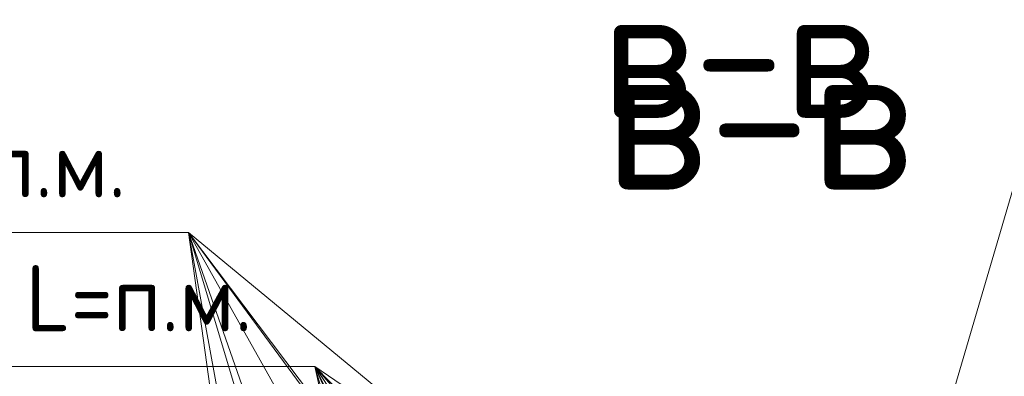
# Model space of a CAD drawing. Header units: metres. Extents: x -38 to 93, y -15 to 21.
# Tile 134 of 194: x 72.033 to 72.479, y 6.708 to 6.869. Entities that reach past the tile are written whole.
import ezdxf

# ---------------------------------------------------------------- set-up
doc = ezdxf.new("R2010")
doc.units = ezdxf.units.M
for name, color, linetype, lineweight in [('XR$3$Арм.стержн.горизонт. 1', 180, 'Continuous', 35), ('XR$5$Арм.стержн.горизонт. 1', 180, 'Continuous', 35), ('XR$5$ВК__отв в полу 1-2 эт', 220, 'Continuous', 25)]:
    doc.layers.add(name, color=color, linetype=linetype, lineweight=lineweight)
doc.styles.add('ISOCPEUR', font='txt')

msp = doc.modelspace()

# ---------------------------------------------------------------- linework, layer by layer
at = {"layer": 'XR$3$Арм.стержн.горизонт. 1', "color": 7, "linetype": 'Continuous', "lineweight": 13, "transparency": 33554687}
for p, q in [((71.9412, 6.71235), (72.1672, 6.71235)), ((72.1672, 6.71235), (72.42432, 6.32345)), ((72.1672, 6.71235), (72.25425, 6.41845)), ((72.1672, 6.71235), (72.25428, 6.53845)), ((72.1672, 6.71235), (72.33925, 6.32345)), ((72.1672, 6.71235), (72.25425, 6.32345)), ((72.1672, 6.71235), (72.42432, 6.41845)), ((72.1672, 6.71235), (72.33921, 6.53845)), ((72.1672, 6.71235), (72.42428, 6.53845))]:
    msp.add_line(p, q, dxfattribs=at)
at = {"layer": 'XR$5$Арм.стержн.горизонт. 1', "color": 7, "linetype": 'Continuous', "lineweight": 13, "transparency": 33554687}
for p, q in [((71.88397, 6.77302), (72.10997, 6.77302)), ((72.10997, 6.77302), (72.3358, 6.46692)), ((72.10997, 6.77302), (72.16573, 6.37192)), ((72.10997, 6.77302), (72.25073, 6.37192)), ((72.10997, 6.77302), (72.3358, 6.37192)), ((72.10997, 6.77302), (72.16573, 6.46692)), ((72.10997, 6.77302), (72.33577, 6.58692)), ((72.10997, 6.77302), (72.25069, 6.58692)), ((72.10997, 6.77302), (72.16577, 6.58692))]:
    msp.add_line(p, q, dxfattribs=at)
at = {"layer": 'XR$5$ВК__отв в полу 1-2 эт', "color": 7, "linetype": 'Continuous', "lineweight": 13, "transparency": 33554687}
msp.add_line((72.42577, 6.59687), (72.48625, 6.80286), dxfattribs=at)

# ---------------------------------------------------------------- texts
at = {"color": 7, "linetype": 'Continuous', "lineweight": 13, "transparency": 33554687, "insert": (72.35917, 6.85501), "char_height": 0.06, "width": 0.1533913, "attachment_point": 5, "style": 'ISOCPEUR'}
msp.add_mtext('\\A1;{\\fISOCPEUR|i0|b0;\\H0.060000;\\W1.000000;\\C7;в-в}\\P', dxfattribs=at)
at = {"color": 7, "linetype": 'Continuous', "lineweight": 50, "transparency": 33554687, "insert": (72.36843, 6.8263), "char_height": 0.0675, "width": 0.1725652, "attachment_point": 5, "style": 'ISOCPEUR'}
msp.add_mtext('\\A1;{\\fISOCPEUR|i0|b0;\\H0.067500;\\W1.000000;\\C7;в-в}\\P', dxfattribs=at)
at = {"layer": 'XR$3$Арм.стержн.горизонт. 1', "color": 7, "linetype": 'Continuous', "lineweight": 25, "transparency": 33554687, "insert": (71.9612, 6.72835), "char_height": 0.03, "width": 0.1999831, "attachment_point": 7, "style": 'ISOCPEUR'}
msp.add_mtext('\\W0.94;ø16 L=п.м.', dxfattribs=at)
at = {"layer": 'XR$5$Арм.стержн.горизонт. 1', "color": 7, "linetype": 'Continuous', "lineweight": 25, "transparency": 33554687, "insert": (71.90397, 6.78902), "char_height": 0.03, "width": 0.1999832, "attachment_point": 7, "style": 'ISOCPEUR'}
msp.add_mtext('\\W0.94;ø16 L=п.м.', dxfattribs=at)

doc.saveas('drawing.dxf')
